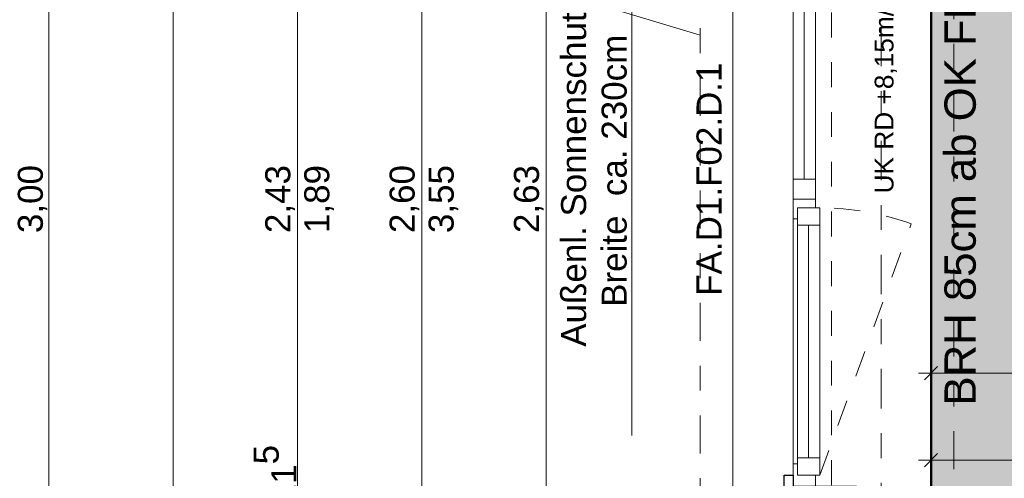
# Model space of a CAD drawing. Header units: metres. Extents: x -180 to 4, y -49 to 6.
# Tile 154 of 256: x -178.89 to -174.93, y -11.32 to -9.48. Entities that reach past the tile are written whole.
import ezdxf

# ---------------------------------------------------------------- set-up
doc = ezdxf.new("R2010")
doc.units = ezdxf.units.M
doc.header["$LTSCALE"] = 0.05
doc.header["$PDMODE"] = 1
doc.header["$PDSIZE"] = -2
for name, pattern in [('ISO-10 Strichpunktlinie', [4.699, 3.048, -0.762, 0.127, -0.762]), ('Linienart-20', [2.116531, 1.058062, -1.058469]), ('Linienart-34', [4.233, 2.116, -2.117]), ('Linienart-53', [5.291531, 3.175, -1.058062, 0.352704, -0.705764])]:
    doc.linetypes.add(name, pattern=pattern)
doc.layers.get('0').update_dxf_attribs({"lineweight": 25})
for name, color, linetype, lineweight, true_color in [('30 -33 Aussenwände- 7 Fassade_ Elemente', 7, 'Continuous', 9, 0x00aacc), ('30 -35 Decken- 1 Konstruktion-Träger- Stahlbeton', 7, 'Continuous', 13, 0x33aa00), ('70 -72 Beschriftung- 1 Beschriftung allgemein', 7, 'Continuous', 9, 0xff6633), ('70 -72 Beschriftung- 7 Detailverweise', 7, 'Continuous', 9, 0x00dd00), ('70 -72 Beschriftung- 7 Detailverweise Linie', 7, 'Continuous', 9, 0x00dd00), ('70 -73 Bauteildarst.- 3 verdeckt 0.35', 4, 'Linienart-34', 35, 0x00ffff), ('70 -75 Raumstempel- 1 Raumstempel', 1, 'Continuous', 50, 0xff0000), ('70 -76 Bemaßung- 2 Allgemein', 7, 'Continuous', 5, 0x6666cc), ('CW-Unsichtbar', 7, 'Continuous', 9, 0x599559)]:
    doc.layers.add(name, color=color, linetype=linetype, lineweight=lineweight, true_color=true_color)
doc.layers.add('70 -71 Achsen- 1 Gebäudeachsen', color=7, linetype='Linienart-53', lineweight=18)
doc.layers.add('Keine', color=7, linetype='Continuous', lineweight=9)
doc.styles.add('Arial', font='arial.ttf')
doc.dimstyles.new('k+k 1_50', dxfattribs={"dimtxt": 0.100689, "dimasz": 0.05302, "dimexe": 0.05, "dimexo": 0.15, "dimgap": 0.01, "dimtad": 1, "dimdec": 3, "dimtxsty": 'Arial', "dimblk": 'VW_SLASH', "dimblk1": 'VW_SLASH', "dimblk2": 'VW_SLASH', "dimcen": 0, "dimdle": 0.05, "dimadec": 3, "dimazin": 0, "dimtfac": 0.75, "dimtdec": 3, "dimtix": 1, "dimtmove": 0, "dimatfit": 0, "dimldrblk": 'VW_SLASH-1', "dimfxl": 0.125, "dimfxlon": 1, "dimfrac": 2, "dimtolj": 1, "dimarcsym": 0})
doc.dimstyles.new('k+k_klein', dxfattribs={"dimtxt": 0.100689, "dimasz": 0.05302, "dimexe": 0.05, "dimexo": 0.15, "dimgap": 0.005, "dimtad": 1, "dimdec": 3, "dimtxsty": 'Arial', "dimblk": 'VW_SLASH-2', "dimblk1": 'VW_SLASH-2', "dimblk2": 'VW_SLASH-2', "dimcen": 0, "dimdle": 0.025, "dimadec": 3, "dimazin": 0, "dimtfac": 0.75, "dimtdec": 3, "dimtix": 1, "dimtmove": 0, "dimatfit": 0, "dimldrblk": 'VW_FILLEDARROW', "dimfxl": 0.1, "dimfxlon": 1, "dimfrac": 2, "dimtolj": 1, "dimarcsym": 0})

# ---------------------------------------------------------------- blocks, each defined once
blk = doc.blocks.new('Gruppe-6203')
at = {"color": 255, "linetype": 'Continuous', "lineweight": 9, "transparency": 33554687}
blk.add_wipeout([(-0.5725, 0.035), (-0.5725, -0.225), (0.5725, -0.225), (0.5725, 0.035)], dxfattribs=at).dxf.layer = '30 -33 Aussenwände- 7 Fassade_ Elemente'
at = {"layer": '30 -33 Aussenwände- 7 Fassade_ Elemente', "color": 7, "linetype": 'Continuous', "lineweight": 9, "transparency": 33554687, "flags": 128}
blk.add_lwpolyline([(-0.5725, 0.035), (-0.5725, -0.225), (0.5725, -0.225), (0.5725, 0.035)], dxfattribs=at)
blk = doc.blocks.new('Gruppe-6204')
at = {"color": 255, "linetype": 'Continuous', "lineweight": 9, "transparency": 33554687}
blk.add_wipeout([(-0.5725, 0.125), (-0.5725, 0.225), (0.5725, 0.225), (0.5725, 0.125)], dxfattribs=at).dxf.layer = '30 -33 Aussenwände- 7 Fassade_ Elemente'
at = {"layer": '30 -33 Aussenwände- 7 Fassade_ Elemente', "color": 7, "linetype": 'Continuous', "lineweight": 9, "transparency": 33554687, "flags": 128}
blk.add_lwpolyline([(-0.5725, 0.125), (-0.5725, 0.225), (0.5725, 0.225), (0.5725, 0.125)], dxfattribs=at)
blk = doc.blocks.new('Gruppe-6205')
at = {"color": 255, "linetype": 'Continuous', "lineweight": 5, "transparency": 33554687}
blk.add_wipeout([(-0.4925, 0.1075), (-0.4925, 0.125), (0.4925, 0.125), (0.4925, 0.1075)], dxfattribs=at).dxf.layer = '30 -33 Aussenwände- 7 Fassade_ Elemente'
blk = doc.blocks.new('Gruppe-6206')
at = {"layer": '30 -33 Aussenwände- 7 Fassade_ Elemente', "color": 7, "linetype": 'Continuous', "lineweight": 9, "transparency": 33554687}
blk.add_line((-0.4925, 0.125), (0.4925, 0.125), dxfattribs=at)
at = {"color": 255, "linetype": 'Continuous', "lineweight": 9, "transparency": 33554687}
blk.add_wipeout([(-0.4675, 0.1075), (0.4675, 0.1075), (0.4675, 0.0175), (-0.4675, 0.0175)], dxfattribs=at).dxf.layer = '30 -33 Aussenwände- 7 Fassade_ Elemente'
at = {"layer": '30 -33 Aussenwände- 7 Fassade_ Elemente', "color": 7, "linetype": 'Continuous', "lineweight": 9, "transparency": 33554687}
blk.add_line((-0.4675, 0.0625), (0.4675, 0.0625), dxfattribs=at)
at = {"layer": '30 -33 Aussenwände- 7 Fassade_ Elemente', "color": 7, "linetype": 'Continuous', "lineweight": 9, "transparency": 33554687, "flags": 128}
blk.add_lwpolyline([(-0.4675, 0.1075), (0.4675, 0.1075), (0.4675, 0.0175), (-0.4675, 0.0175)], close=True, dxfattribs=at)
blk = doc.blocks.new('Gruppe-6207')
at = {"color": 255, "linetype": 'Continuous', "lineweight": 9, "transparency": 33554687}
for points in [[(-0.5725, 0.125), (-0.4925, 0.125), (-0.4925, 0.035), (-0.5725, 0.035)], [(0.5725, 0.125), (0.4925, 0.125), (0.4925, 0.035), (0.5725, 0.035)]]:
    blk.add_wipeout(points, dxfattribs=at).dxf.layer = '30 -33 Aussenwände- 7 Fassade_ Elemente'
at = {"layer": '30 -33 Aussenwände- 7 Fassade_ Elemente', "color": 7, "linetype": 'Continuous', "lineweight": 9, "transparency": 33554687, "flags": 128}
for points in [[(-0.5725, 0.125), (-0.4925, 0.125), (-0.4925, 0.035), (-0.5725, 0.035)], [(0.5725, 0.125), (0.4925, 0.125), (0.4925, 0.035), (0.5725, 0.035)]]:
    blk.add_lwpolyline(points, close=True, dxfattribs=at)
at = {"color": 255, "linetype": 'Continuous', "lineweight": 9, "transparency": 33554687}
for points in [[(-0.5375, 0.1075), (-0.4675, 0.1075), (-0.4675, 0.0175), (-0.5375, 0.0175)], [(0.4675, 0.1075), (0.5375, 0.1075), (0.5375, 0.0175), (0.4675, 0.0175)]]:
    blk.add_wipeout(points, dxfattribs=at).dxf.layer = '30 -33 Aussenwände- 7 Fassade_ Elemente'
at = {"layer": '30 -33 Aussenwände- 7 Fassade_ Elemente', "color": 7, "linetype": 'Continuous', "lineweight": 9, "transparency": 33554687}
for p, q in [((-0.5375, 0.0175), (-0.5375, 0.1075)), ((-0.4675, 0.1075), (-0.4675, 0.0175)), ((-0.4675, 0.0175), (-0.4675, 0.1075)), ((0.4675, 0.1075), (0.4675, 0.0175)), ((0.4675, 0.0175), (0.4675, 0.1075)), ((0.5375, 0.0175), (0.5375, 0.1075))]:
    blk.add_line(p, q, dxfattribs=at)
at = {"layer": '30 -33 Aussenwände- 7 Fassade_ Elemente', "color": 7, "linetype": 'Continuous', "lineweight": 9, "transparency": 33554687, "flags": 128}
for points in [[(-0.5375, 0.1075), (-0.4675, 0.1075), (-0.4675, 0.0175), (-0.5375, 0.0175)], [(0.4675, 0.1075), (0.5375, 0.1075), (0.5375, 0.0175), (0.4675, 0.0175)]]:
    blk.add_lwpolyline(points, close=True, dxfattribs=at)
blk = doc.blocks.new('Gruppe-6208')
at = {"layer": '30 -33 Aussenwände- 7 Fassade_ Elemente', "color": 7, "transparency": 33554687}
for name in ['Gruppe-6204', 'Gruppe-6203']:
    blk.add_blockref(name, (0, 0), dxfattribs=at)
blk.add_blockref('Gruppe-6205', (0, 0), dxfattribs=at)
blk.add_blockref('Gruppe-6206', (0, 0), dxfattribs=at)
blk.add_blockref('Gruppe-6207', (0, 0), dxfattribs=at)
blk = doc.blocks.new('Fenster (2D)-262')
at = {"layer": 'CW-Unsichtbar', "linetype": 'Continuous', "lineweight": 5, "transparency": 33554687}
for p in [(-0.5725, 0), (0.5725, 0)]:
    blk.add_point(p, dxfattribs=at)
at = {"layer": '30 -33 Aussenwände- 7 Fassade_ Elemente', "color": 0, "flags": 1}
for tag in ['IFC_UUID', 'instanceID']:
    blk.add_attdef(tag, (-175.876, -11.342), '', height=0.00018, dxfattribs=at)
at = {"layer": '30 -33 Aussenwände- 7 Fassade_ Elemente', "color": 7, "transparency": 33554687}
blk.add_blockref('Gruppe-6208', (0, 0), dxfattribs=at)
blk = doc.blocks.new('Gruppe-6221')
at = {"color": 255, "linetype": 'Continuous', "lineweight": 9, "transparency": 33554687}
blk.add_wipeout([(-0.5725, 0.035), (-0.5725, -0.225), (0.5725, -0.225), (0.5725, 0.035)], dxfattribs=at).dxf.layer = '30 -33 Aussenwände- 7 Fassade_ Elemente'
at = {"layer": '30 -33 Aussenwände- 7 Fassade_ Elemente', "color": 7, "linetype": 'Continuous', "lineweight": 9, "transparency": 33554687, "flags": 128}
blk.add_lwpolyline([(-0.5725, 0.035), (-0.5725, -0.225), (0.5725, -0.225), (0.5725, 0.035)], dxfattribs=at)
blk = doc.blocks.new('Gruppe-6222')
at = {"color": 255, "linetype": 'Continuous', "lineweight": 9, "transparency": 33554687}
blk.add_wipeout([(-0.5725, 0.125), (-0.5725, 0.225), (0.5725, 0.225), (0.5725, 0.125)], dxfattribs=at).dxf.layer = '30 -33 Aussenwände- 7 Fassade_ Elemente'
at = {"layer": '30 -33 Aussenwände- 7 Fassade_ Elemente', "color": 7, "linetype": 'Continuous', "lineweight": 9, "transparency": 33554687, "flags": 128}
blk.add_lwpolyline([(-0.5725, 0.125), (-0.5725, 0.225), (0.5725, 0.225), (0.5725, 0.125)], dxfattribs=at)
blk = doc.blocks.new('Gruppe-6223')
at = {"color": 255, "linetype": 'Continuous', "lineweight": 5, "transparency": 33554687}
blk.add_wipeout([(-0.4925, 0.1075), (-0.4925, 0.125), (0.4925, 0.125), (0.4925, 0.1075)], dxfattribs=at).dxf.layer = '30 -33 Aussenwände- 7 Fassade_ Elemente'
blk = doc.blocks.new('Gruppe-6224')
at = {"layer": '30 -33 Aussenwände- 7 Fassade_ Elemente', "color": 7, "linetype": 'Continuous', "lineweight": 9, "transparency": 33554687}
blk.add_line((-0.4925, 0.125), (0.4925, 0.125), dxfattribs=at)
at = {"color": 255, "linetype": 'Continuous', "lineweight": 9, "transparency": 33554687}
blk.add_wipeout([(-0.4925, 0.125), (0.4925, 0.125), (0.4925, 0.035), (-0.4925, 0.035)], dxfattribs=at).dxf.layer = '30 -33 Aussenwände- 7 Fassade_ Elemente'
at = {"layer": '30 -33 Aussenwände- 7 Fassade_ Elemente', "color": 7, "linetype": 'Continuous', "lineweight": 9, "transparency": 33554687}
blk.add_line((0.4925, 0.08), (-0.4925, 0.08), dxfattribs=at)
at = {"layer": '30 -33 Aussenwände- 7 Fassade_ Elemente', "color": 7, "linetype": 'Continuous', "lineweight": 9, "transparency": 33554687, "flags": 128}
blk.add_lwpolyline([(-0.4925, 0.125), (0.4925, 0.125), (0.4925, 0.035), (-0.4925, 0.035)], close=True, dxfattribs=at)
blk = doc.blocks.new('Gruppe-6225')
at = {"color": 255, "linetype": 'Continuous', "lineweight": 9, "transparency": 33554687}
for points in [[(-0.5725, 0.125), (-0.4925, 0.125), (-0.4925, 0.035), (-0.5725, 0.035)], [(0.5725, 0.125), (0.4925, 0.125), (0.4925, 0.035), (0.5725, 0.035)]]:
    blk.add_wipeout(points, dxfattribs=at).dxf.layer = '30 -33 Aussenwände- 7 Fassade_ Elemente'
at = {"layer": '30 -33 Aussenwände- 7 Fassade_ Elemente', "color": 7, "linetype": 'Continuous', "lineweight": 9, "transparency": 33554687}
for p, q in [((-0.5725, 0.035), (-0.5725, 0.125)), ((-0.4925, 0.035), (-0.4925, 0.125)), ((0.4925, 0.035), (0.4925, 0.125)), ((0.5725, 0.035), (0.5725, 0.125))]:
    blk.add_line(p, q, dxfattribs=at)
at = {"layer": '30 -33 Aussenwände- 7 Fassade_ Elemente', "color": 7, "linetype": 'Continuous', "lineweight": 9, "transparency": 33554687, "flags": 128}
for points in [[(-0.5725, 0.125), (-0.4925, 0.125), (-0.4925, 0.035), (-0.5725, 0.035)], [(0.5725, 0.125), (0.4925, 0.125), (0.4925, 0.035), (0.5725, 0.035)]]:
    blk.add_lwpolyline(points, close=True, dxfattribs=at)
blk = doc.blocks.new('Gruppe-6226')
at = {"layer": '30 -33 Aussenwände- 7 Fassade_ Elemente', "color": 7, "transparency": 33554687}
for name in ['Gruppe-6222', 'Gruppe-6221']:
    blk.add_blockref(name, (0, 0), dxfattribs=at)
blk.add_blockref('Gruppe-6223', (0, 0), dxfattribs=at)
blk.add_blockref('Gruppe-6224', (0, 0), dxfattribs=at)
blk.add_blockref('Gruppe-6225', (0, 0), dxfattribs=at)
blk = doc.blocks.new('Fenster (2D)-263')
at = {"layer": 'CW-Unsichtbar', "linetype": 'Continuous', "lineweight": 5, "transparency": 33554687}
for p in [(-0.5725, 0), (0.5725, 0)]:
    blk.add_point(p, dxfattribs=at)
at = {"layer": '30 -33 Aussenwände- 7 Fassade_ Elemente', "color": 0, "flags": 1}
for tag in ['IFC_UUID', 'instanceID']:
    blk.add_attdef(tag, (-175.876, -10.197), '', height=0.00018, dxfattribs=at)
at = {"layer": '30 -33 Aussenwände- 7 Fassade_ Elemente', "color": 7, "transparency": 33554687}
blk.add_blockref('Gruppe-6226', (0, 0), dxfattribs=at)
blk = doc.blocks.new('Gruppe-6227')
at = {"color": 255}
blk.add_wipeout([(-175.776, -10.197), (-175.776, -9.042), (-175.686, -9.042), (-175.686, -10.197)], dxfattribs=at).dxf.layer = '30 -33 Aussenwände- 7 Fassade_ Elemente'
at = {"layer": '30 -33 Aussenwände- 7 Fassade_ Elemente', "flags": 128}
blk.add_lwpolyline([(-175.776, -10.197), (-175.776, -9.042), (-175.686, -9.042), (-175.686, -10.197)], close=True, dxfattribs=at)
at = {"color": 255, "lineweight": 18}
for points in [[(-175.686, -9.132), (-175.776, -9.132), (-175.776, -9.042), (-175.686, -9.042)], [(-175.686, -10.197), (-175.776, -10.197), (-175.776, -10.117), (-175.686, -10.117)]]:
    blk.add_wipeout(points, dxfattribs=at).dxf.layer = '30 -33 Aussenwände- 7 Fassade_ Elemente'
at = {"layer": '30 -33 Aussenwände- 7 Fassade_ Elemente', "lineweight": 18}
blk.add_line((-175.731, -10.117), (-175.731, -9.132), dxfattribs=at)
at = {"layer": '30 -33 Aussenwände- 7 Fassade_ Elemente', "lineweight": 18, "flags": 128}
for points in [[(-175.686, -9.132), (-175.776, -9.132), (-175.776, -9.042), (-175.686, -9.042)], [(-175.686, -10.197), (-175.776, -10.197), (-175.776, -10.117), (-175.686, -10.117)]]:
    blk.add_lwpolyline(points, close=True, dxfattribs=at)
at = {"color": 255}
blk.add_wipeout([(-175.776, -11.352), (-175.776, -10.197), (-175.686, -10.197), (-175.686, -11.352)], dxfattribs=at).dxf.layer = '30 -33 Aussenwände- 7 Fassade_ Elemente'
at = {"layer": '30 -33 Aussenwände- 7 Fassade_ Elemente', "flags": 128}
blk.add_lwpolyline([(-175.776, -11.352), (-175.776, -10.197), (-175.686, -10.197), (-175.686, -11.352)], close=True, dxfattribs=at)
at = {"color": 255, "lineweight": 18}
for points in [[(-175.686, -10.277), (-175.776, -10.277), (-175.776, -10.197), (-175.686, -10.197)], [(-175.686, -11.352), (-175.776, -11.352), (-175.776, -11.262), (-175.686, -11.262)]]:
    blk.add_wipeout(points, dxfattribs=at).dxf.layer = '30 -33 Aussenwände- 7 Fassade_ Elemente'
at = {"layer": '30 -33 Aussenwände- 7 Fassade_ Elemente', "lineweight": 18, "flags": 128}
for points in [[(-175.686, -10.277), (-175.776, -10.277), (-175.776, -10.197), (-175.686, -10.197)], [(-175.686, -11.352), (-175.776, -11.352), (-175.776, -11.262), (-175.686, -11.262)]]:
    blk.add_lwpolyline(points, close=True, dxfattribs=at)
at = {"color": 255}
blk.add_wipeout([(-175.7585, -11.307), (-175.7585, -10.232), (-175.6685, -10.232), (-175.6685, -11.307)], dxfattribs=at).dxf.layer = '30 -33 Aussenwände- 7 Fassade_ Elemente'
at = {"layer": '30 -33 Aussenwände- 7 Fassade_ Elemente', "flags": 128}
blk.add_lwpolyline([(-175.7585, -11.307), (-175.7585, -10.232), (-175.6685, -10.232), (-175.6685, -11.307)], close=True, dxfattribs=at)
at = {"color": 255, "lineweight": 18}
for points in [[(-175.6685, -10.302), (-175.7585, -10.302), (-175.7585, -10.232), (-175.6685, -10.232)], [(-175.6685, -11.307), (-175.7585, -11.307), (-175.7585, -11.237), (-175.6685, -11.237)]]:
    blk.add_wipeout(points, dxfattribs=at).dxf.layer = '30 -33 Aussenwände- 7 Fassade_ Elemente'
at = {"layer": '30 -33 Aussenwände- 7 Fassade_ Elemente', "lineweight": 18}
blk.add_line((-175.7135, -10.302), (-175.7135, -11.237), dxfattribs=at)
at = {"layer": '30 -33 Aussenwände- 7 Fassade_ Elemente', "linetype": 'Linienart-34'}
blk.add_line((-175.6685, -11.307), (-175.3008, -10.2969), dxfattribs=at)
at = {"layer": '30 -33 Aussenwände- 7 Fassade_ Elemente', "lineweight": 18, "flags": 128}
for points in [[(-175.6685, -10.302), (-175.7585, -10.302), (-175.7585, -10.232), (-175.6685, -10.232)], [(-175.6685, -11.307), (-175.7585, -11.307), (-175.7585, -11.237), (-175.6685, -11.237)]]:
    blk.add_lwpolyline(points, close=True, dxfattribs=at)
at = {"layer": '30 -33 Aussenwände- 7 Fassade_ Elemente', "linetype": 'Linienart-34'}
blk.add_arc((-175.6685, -11.307), 1.075, 70, 90, dxfattribs=at)
blk = doc.blocks.new('Gruppe-6240')
at = {"layer": '30 -33 Aussenwände- 7 Fassade_ Elemente', "rotation": 90}
blk.add_blockref('Fenster (2D)-262', (-175.651, -10.7695), dxfattribs=at)
at = {"layer": '30 -33 Aussenwände- 7 Fassade_ Elemente', "insert": (-175.1671, -10.197), "char_height": 0.125861, "width": 1.860033, "attachment_point": 2, "rotation": 90, "line_spacing_factor": 0.970891, "style": 'Arial'}
blk.add_mtext('BRH 85cm ab OK FF', dxfattribs=at)
at = {"layer": '30 -33 Aussenwände- 7 Fassade_ Elemente', "rotation": 90}
blk.add_blockref('Fenster (2D)-263', (-175.651, -9.6245), dxfattribs=at)
at = {"color": 255}
blk.add_wipeout([(-176.018, -11.697), (-176.018, -8.697), (-175.221, -8.697), (-175.221, -11.697)], dxfattribs=at).dxf.layer = '30 -33 Aussenwände- 7 Fassade_ Elemente'
blk.add_wipeout([(-175.776, -11.472), (-175.221, -11.472), (-175.221, -8.922), (-175.776, -8.922), (-175.776, -8.767), (-176.018, -8.767), (-176.018, -11.627), (-175.776, -11.627)], dxfattribs=at).dxf.layer = '30 -33 Aussenwände- 7 Fassade_ Elemente'
at = {"layer": '30 -33 Aussenwände- 7 Fassade_ Elemente', "flags": 128}
blk.add_lwpolyline([(-175.776, -11.472), (-175.221, -11.472), (-175.221, -8.922), (-175.776, -8.922), (-175.776, -8.767), (-176.018, -8.767), (-176.018, -11.627), (-175.776, -11.627)], close=True, dxfattribs=at)
at = {"layer": '70 -73 Bauteildarst.- 3 verdeckt 0.35', "color": 7}
blk.add_blockref('Gruppe-6227', (0, 0), dxfattribs=at)
at = {"color": 255, "lineweight": 25}
blk.add_wipeout([(-175.811, -11.307), (-175.776, -11.307), (-175.776, -11.352), (-175.521, -11.352), (-175.521, -11.472), (-175.811, -11.472)], dxfattribs=at).dxf.layer = '30 -33 Aussenwände- 7 Fassade_ Elemente'
at = {"layer": '30 -33 Aussenwände- 7 Fassade_ Elemente', "lineweight": 25, "flags": 128}
blk.add_lwpolyline([(-175.811, -11.307), (-175.776, -11.307), (-175.776, -11.352), (-175.521, -11.352), (-175.521, -11.472), (-175.811, -11.472)], close=True, dxfattribs=at)
blk = doc.blocks.new('Gruppe-9729')
at = {"layer": '30 -35 Decken- 1 Konstruktion-Träger- Stahlbeton', "color": 7, "linetype": 'Linienart-20', "lineweight": 13, "transparency": 33554687}
for p, q in [((-175.621, -0.647), (-175.621, -11.897)), ((-175.221, -0.647), (-175.221, -11.897))]:
    blk.add_line(p, q, dxfattribs=at)
at = {"layer": '30 -35 Decken- 1 Konstruktion-Träger- Stahlbeton', "color": 0, "flags": 1}
for tag in ['IFC_UUID', 'instanceID']:
    blk.add_attdef(tag, (-175.621, -11.897), '', height=0.00018, dxfattribs=at)
blk = doc.blocks.new('Gruppe-12578')
at = {"layer": '70 -72 Beschriftung- 1 Beschriftung allgemein', "color": 252, "true_color": 0x888888}
blk.add_line((-176.4242, -8.8372), (-176.4242, -11.1472), dxfattribs=at)
at = {"layer": '70 -72 Beschriftung- 1 Beschriftung allgemein', "color": 7, "insert": (-176.7086, -10.0834), "char_height": 0.100689, "width": 1.6, "attachment_point": 2, "rotation": 90, "line_spacing_factor": 0.970891, "style": 'Arial'}
blk.add_mtext('Außenl. Sonnenschutz\\PBreite  ca. 230cm', dxfattribs=at)
blk = doc.blocks.new('_01-OG1_Tragwerk (2D)')
at = {"layer": '30 -33 Aussenwände- 7 Fassade_ Elemente', "color": 7}
blk.add_blockref('Gruppe-6240', (0, 0), dxfattribs=at)
at = {"layer": '70 -72 Beschriftung- 1 Beschriftung allgemein', "color": 7}
blk.add_blockref('Gruppe-12578', (0, 0), dxfattribs=at)
at = {"layer": '30 -35 Decken- 1 Konstruktion-Träger- Stahlbeton'}
blk.add_blockref('Gruppe-9729', (0, 0), dxfattribs=at)
blk = doc.blocks.new('Gruppe-14457')
at = {"layer": '70 -72 Beschriftung- 7 Detailverweise'}
blk.add_line((-176.628, -8.732), (-176.628, -9.332), dxfattribs=at)
at = {"layer": '70 -72 Beschriftung- 7 Detailverweise', "flags": 128}
blk.add_lwpolyline([(-176.5844, -9.3288), (-176.6137, -9.3317), (-176.6432, -9.3316), (-176.6725, -9.3287), (-176.7013, -9.3229), (-176.7295, -9.3143), (-176.7567, -9.303), (-176.7826, -9.2891), (-176.8071, -9.2727), (-176.8298, -9.254), (-176.8506, -9.2331), (-176.8692, -9.2104), (-176.8855, -9.1858), (-176.8994, -9.1599), (-176.9106, -9.1326), (-176.9191, -9.1045), (-176.9248, -9.0756), (-176.9277, -9.0463), (-176.9276, -9.0168), (-176.9247, -8.9875), (-176.9189, -8.9587), (-176.9103, -8.9305), (-176.899, -8.9033), (-176.8851, -8.8774), (-176.8687, -8.8529), (-176.85, -8.8302), (-176.8291, -8.8094), (-176.8064, -8.7908), (-176.7818, -8.7745), (-176.7559, -8.7606), (-176.7286, -8.7494), (-176.7005, -8.7409), (-176.6716, -8.7352), (-176.6423, -8.7323), (-176.6128, -8.7324), (-176.5835, -8.7353), (-176.5547, -8.7411), (-176.5265, -8.7497), (-176.4993, -8.761), (-176.4734, -8.7749), (-176.4489, -8.7913), (-176.4262, -8.81), (-176.4054, -8.8309), (-176.3868, -8.8536), (-176.3705, -8.8782), (-176.3566, -8.9041), (-176.3454, -8.9314), (-176.3369, -8.9595), (-176.3312, -8.9884), (-176.3283, -9.0177), (-176.3284, -9.0472), (-176.3313, -9.0765), (-176.3371, -9.1053), (-176.3457, -9.1335), (-176.357, -9.1607), (-176.3709, -9.1866), (-176.3873, -9.2111), (-176.406, -9.2338), (-176.4269, -9.2546), (-176.4496, -9.2732), (-176.4742, -9.2895), (-176.5001, -9.3034), (-176.5274, -9.3146), (-176.5555, -9.3231)], close=True, dxfattribs=at)
at = {"layer": '70 -72 Beschriftung- 7 Detailverweise'}
blk.add_point((-176.628, -9.032), dxfattribs=at)
at = {"layer": '70 -72 Beschriftung- 7 Detailverweise', "rotation": 90, "line_spacing_factor": 0.96878, "style": 'Arial'}
for s, insert, char_height, attachment_point in [('FA_302e', (-176.6013, -9.032), 0.10069, 2), ('D', (-176.6326, -9.032), 0.1007, 8)]:
    blk.add_mtext(s, dxfattribs=dict(at, insert=insert, char_height=char_height, attachment_point=attachment_point))
blk = doc.blocks.new('Gruppe-14458')
at = {"layer": '70 -72 Beschriftung- 7 Detailverweise', "transparency": 33554687}
for q in [(-176.628, -9.032), (-176.1497, -9.5381)]:
    blk.add_line((-176.5724, -9.4107), q, dxfattribs=at)
at = {"layer": '70 -72 Beschriftung- 7 Detailverweise', "color": 7, "transparency": 33554687}
blk.add_blockref('Gruppe-14457', (0, 0), dxfattribs=at)
blk = doc.blocks.new('_OG1_2D (2D)')
at = {"layer": '70 -75 Raumstempel- 1 Raumstempel', "linetype": 'Continuous', "lineweight": 0, "true_color": 0xff0000}
blk.add_hatch(color=1, dxfattribs=at).paths.add_polyline_path([(-175.22099996, -8.88204198), (-168.02099996, -8.88204198), (-168.02099996, -8.89704198), (-167.89599996, -8.89704198), (-167.89599996, -11.49704198), (-168.02099996, -11.49704198), (-168.02099996, -11.89704198), (-168.00599996, -11.89704198), (-168.00599996, -19.74704198), (-168.02099996, -19.74704198), (-168.02099996, -19.99704198), (-169.73599996, -19.99704198), (-169.73599996, -11.51204198), (-175.22099996, -11.51204198)])
at = {"layer": '70 -72 Beschriftung- 7 Detailverweise Linie', "linetype": 'ISO-10 Strichpunktlinie', "flags": 128}
blk.add_lwpolyline([(-176.14966208, -11.67204198), (-176.14966208, -8.74446926), (-175.12966208, -8.74446926), (-175.12966208, -11.67204198)], close=True, dxfattribs=at)
at = {"layer": '70 -75 Raumstempel- 1 Raumstempel', "flags": 128}
blk.add_lwpolyline([(-175.22099996, -8.88204198), (-168.02099996, -8.88204198), (-168.02099996, -8.89704198), (-167.89599996, -8.89704198), (-167.89599996, -11.49704198), (-168.02099996, -11.49704198), (-168.02099996, -11.89704198), (-168.00599996, -11.89704198), (-168.00599996, -19.74704198), (-168.02099996, -19.74704198), (-168.02099996, -19.99704198), (-169.73599996, -19.99704198), (-169.73599996, -11.51204198), (-175.22099996, -11.51204198)], close=True, dxfattribs=at)
at = {"layer": '70 -72 Beschriftung- 7 Detailverweise'}
blk.add_blockref('Gruppe-14458', (0, 0), dxfattribs=at)
blk = doc.blocks.new('VW_SLASH-2')
at = {"color": 0, "linetype": 'ByBlock', "lineweight": -2, "transparency": 16777216}
blk.add_line((0.472, 0), (-1, 0), dxfattribs=at)
at = {"color": 0, "lineweight": 5, "transparency": 16777216, "flags": 128}
blk.add_lwpolyline([(0.5, 0.5), (-0.5, -0.5)], dxfattribs=at)
blk = doc.blocks.new('*D16086')
at = {"layer": '70 -76 Bemaßung- 2 Allgemein', "color": 0, "lineweight": -2}
for p, q in [((-178.668, -8.697), (-178.818, -8.697)), ((-178.768, -11.644), (-178.768, -8.7501)), ((-178.668, -11.697), (-178.818, -11.697))]:
    blk.add_line(p, q, dxfattribs=at)
at = {"layer": 'Defpoints', "color": 0}
for p in [(-178.768, -8.697), (-178.268, -8.697), (-178.268, -11.697)]:
    blk.add_point(p, dxfattribs=at)
at = {"layer": '70 -76 Bemaßung- 2 Allgemein', "color": 0, "lineweight": -2, "xscale": 0.05302001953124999, "yscale": 0.05302001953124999, "zscale": 0.05302001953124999}
for p, rotation in [((-178.768, -8.697), 90), ((-178.768, -11.697), 270)]:
    blk.add_blockref('VW_SLASH-2', p, dxfattribs=dict(at, rotation=rotation))
at = {"layer": '70 -76 Bemaßung- 2 Allgemein', "color": 0, "insert": (-178.8335, -10.197), "char_height": 0.10069, "attachment_point": 5, "rotation": 90, "style": 'Arial'}
blk.add_mtext('\\A1;3,00', dxfattribs=at)
blk = doc.blocks.new('VW_FILLEDARROW')
at = {"linetype": 'Continuous', "lineweight": 0, "transparency": 16777216}
blk.add_hatch(color=0, dxfattribs=at).paths.add_polyline_path([(-2.829, 0.758), (0, 0), (-2.829, -0.758)])
at = {"color": 0, "lineweight": 5, "transparency": 16777216, "flags": 128}
blk.add_lwpolyline([(-2.829, 0.758), (0, 0), (-2.829, -0.758)], close=True, dxfattribs=at)
blk = doc.blocks.new('VW_SLASH')
at = {"color": 0, "linetype": 'ByBlock', "lineweight": -2, "transparency": 16777216}
blk.add_line((0.943, 0), (-1, 0), dxfattribs=at)
at = {"color": 0, "lineweight": 20, "transparency": 16777216, "flags": 128}
blk.add_lwpolyline([(0.5, 0.5), (-0.5, -0.5)], dxfattribs=at)
blk = doc.blocks.new('*D16279')
at = {"layer": '70 -76 Bemaßung- 2 Allgemein', "color": 0, "lineweight": -2}
for p, q in [((-176.643, -8.882), (-176.818, -8.882)), ((-176.768, -11.459), (-176.768, -8.9351)), ((-176.643, -11.512), (-176.818, -11.512))]:
    blk.add_line(p, q, dxfattribs=at)
at = {"layer": 'Defpoints', "color": 0}
for p in [(-176.768, -8.882), (-175.221, -8.882), (-175.221, -11.512)]:
    blk.add_point(p, dxfattribs=at)
at = {"layer": '70 -76 Bemaßung- 2 Allgemein', "color": 0, "lineweight": -2, "xscale": 0.05302001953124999, "yscale": 0.05302001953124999, "zscale": 0.05302001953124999}
for p, rotation in [((-176.768, -8.882), 90), ((-176.768, -11.512), 270)]:
    blk.add_blockref('VW_SLASH', p, dxfattribs=dict(at, rotation=rotation))
at = {"layer": '70 -76 Bemaßung- 2 Allgemein', "color": 0, "insert": (-176.8385, -10.197), "char_height": 0.10069, "attachment_point": 5, "rotation": 90, "style": 'Arial'}
blk.add_mtext('\\A1;2,63', dxfattribs=at)
blk = doc.blocks.new('VW_SLASH-1')
at = {"color": 0, "linetype": 'ByBlock', "lineweight": -2, "transparency": 16777216}
blk.add_line((0.943, 0), (-1, 0), dxfattribs=at)
at = {"color": 0, "lineweight": 5, "transparency": 16777216, "flags": 128}
blk.add_lwpolyline([(0.5, 0.5), (-0.5, -0.5)], dxfattribs=at)
blk = doc.blocks.new('*D16957')
at = {"layer": '70 -76 Bemaßung- 2 Allgemein', "color": 0, "lineweight": -2}
for p, q in [((-178.168, -0.447), (-178.318, -0.447)), ((-178.268, -31.144), (-178.268, -0.5001)), ((-178.168, -31.197), (-178.318, -31.197))]:
    blk.add_line(p, q, dxfattribs=at)
at = {"layer": 'Defpoints', "color": 0}
for p in [(-178.268, -0.447), (-176.2558, -0.447), (-177.566, -31.197)]:
    blk.add_point(p, dxfattribs=at)
at = {"layer": '70 -76 Bemaßung- 2 Allgemein', "color": 0, "lineweight": -2, "xscale": 0.05302001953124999, "yscale": 0.05302001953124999, "zscale": 0.05302001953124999}
for p, rotation in [((-178.268, -0.447), 90), ((-178.268, -31.197), 270)]:
    blk.add_blockref('VW_SLASH-2', p, dxfattribs=dict(at, rotation=rotation))
at = {"layer": '70 -76 Bemaßung- 2 Allgemein', "color": 0, "insert": (-178.3335, -15.822), "char_height": 0.10069, "attachment_point": 5, "rotation": 90, "style": 'Arial'}
blk.add_mtext('\\A1;30,75', dxfattribs=at)
blk = doc.blocks.new('*D16973')
at = {"layer": '70 -76 Bemaßung- 2 Allgemein', "color": 0, "lineweight": -2}
for p, q in [((-177.668, -8.982), (-177.818, -8.982)), ((-177.768, -11.359), (-177.768, -9.0351)), ((-177.668, -11.412), (-177.818, -11.412))]:
    blk.add_line(p, q, dxfattribs=at)
at = {"layer": 'Defpoints', "color": 0}
for p in [(-177.768, -8.982), (-175.521, -8.982), (-175.521, -11.412)]:
    blk.add_point(p, dxfattribs=at)
at = {"layer": '70 -76 Bemaßung- 2 Allgemein', "color": 0, "lineweight": -2, "xscale": 0.05302001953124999, "yscale": 0.05302001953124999, "zscale": 0.05302001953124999}
for p, rotation in [((-177.768, -8.982), 90), ((-177.768, -11.412), 270)]:
    blk.add_blockref('VW_SLASH-2', p, dxfattribs=dict(at, rotation=rotation))
at = {"layer": '70 -76 Bemaßung- 2 Allgemein', "color": 0, "insert": (-177.8385, -10.197), "char_height": 0.10069, "attachment_point": 5, "rotation": 90, "style": 'Arial'}
blk.add_mtext('\\A1;2,43', dxfattribs=at)
blk = doc.blocks.new('*D16974')
at = {"layer": '70 -76 Bemaßung- 2 Allgemein', "color": 0, "lineweight": -2}
for p, q in [((-177.768, -11.359), (-177.768, -11.306)), ((-177.668, -11.412), (-177.818, -11.412)), ((-177.768, -11.627), (-177.768, -11.412)), ((-177.668, -11.627), (-177.818, -11.627)), ((-177.768, -11.6801), (-177.768, -11.7331))]:
    blk.add_line(p, q, dxfattribs=at)
at = {"layer": 'Defpoints', "color": 0}
for p in [(-177.768, -11.412), (-175.521, -11.412), (-176.018, -11.627)]:
    blk.add_point(p, dxfattribs=at)
at = {"layer": '70 -76 Bemaßung- 2 Allgemein', "color": 0, "lineweight": -2, "xscale": 0.05302001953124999, "yscale": 0.05302001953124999, "zscale": 0.05302001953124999}
for p, rotation in [((-177.768, -11.412), 270), ((-177.768, -11.627), 90)]:
    blk.add_blockref('VW_SLASH-2', p, dxfattribs=dict(at, rotation=rotation))
at = {"layer": '70 -76 Bemaßung- 2 Allgemein', "color": 0, "insert": (-177.859, -11.3031), "char_height": 0.100689, "attachment_point": 5, "rotation": 90, "style": 'Arial'}
blk.add_mtext('\\A1;21\\S5^ ;', dxfattribs=at)
blk = doc.blocks.new('*D17007')
at = {"layer": '70 -76 Bemaßung- 2 Allgemein', "color": 0, "lineweight": -2}
for p, q in [((-177.168, -8.897), (-177.318, -8.897)), ((-177.268, -11.444), (-177.268, -8.9501)), ((-177.168, -11.497), (-177.318, -11.497))]:
    blk.add_line(p, q, dxfattribs=at)
at = {"layer": 'Defpoints', "color": 0}
for p in [(-177.268, -8.897), (-175.621, -8.897), (-175.221, -11.497)]:
    blk.add_point(p, dxfattribs=at)
at = {"layer": '70 -76 Bemaßung- 2 Allgemein', "color": 0, "lineweight": -2, "xscale": 0.05302001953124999, "yscale": 0.05302001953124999, "zscale": 0.05302001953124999}
for p, rotation in [((-177.268, -8.897), 90), ((-177.268, -11.497), 270)]:
    blk.add_blockref('VW_SLASH-2', p, dxfattribs=dict(at, rotation=rotation))
at = {"layer": '70 -76 Bemaßung- 2 Allgemein', "color": 0, "insert": (-177.3385, -10.197), "char_height": 0.10069, "attachment_point": 5, "rotation": 90, "style": 'Arial'}
blk.add_mtext('\\A1;2,60', dxfattribs=at)
blk = doc.blocks.new('*D18813')
at = {"layer": '70 -76 Bemaßung- 2 Allgemein', "color": 0, "lineweight": -2}
for p, q in [((-175.221, -11.022), (-175.221, -10.847)), ((-169.886, -11.022), (-169.886, -10.847)), ((-169.939, -10.897), (-175.168, -10.897))]:
    blk.add_line(p, q, dxfattribs=at)
at = {"layer": 'Defpoints', "color": 0}
for p in [(-175.221, -10.897), (-175.221, -11.497), (-169.886, -11.662)]:
    blk.add_point(p, dxfattribs=at)
at = {"layer": '70 -76 Bemaßung- 2 Allgemein', "color": 0, "lineweight": -2, "xscale": 0.05302001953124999, "yscale": 0.05302001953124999, "zscale": 0.05302001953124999, "rotation": 180}
blk.add_blockref('VW_SLASH', (-175.221, -10.897), dxfattribs=at)
at = {"layer": '70 -76 Bemaßung- 2 Allgemein', "color": 0, "lineweight": -2, "xscale": 0.05302001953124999, "yscale": 0.05302001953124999, "zscale": 0.05302001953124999}
blk.add_blockref('VW_SLASH', (-169.886, -10.897), dxfattribs=at)
at = {"layer": '70 -76 Bemaßung- 2 Allgemein', "color": 0, "insert": (-173.6222, -10.8061), "char_height": 0.100689, "attachment_point": 5, "style": 'Arial'}
blk.add_mtext('\\A1;5,33\\S5^ ;', dxfattribs=at)
blk = doc.blocks.new('*D18921')
at = {"layer": '70 -76 Bemaßung- 2 Allgemein', "color": 0, "lineweight": -2}
for p, q in [((-175.221, -11.347), (-175.221, -11.197)), ((-169.736, -11.362), (-169.736, -11.197)), ((-169.789, -11.247), (-175.168, -11.247))]:
    blk.add_line(p, q, dxfattribs=at)
at = {"layer": 'Defpoints', "color": 0}
for p in [(-175.221, -11.247), (-175.221, -11.497), (-169.736, -11.512)]:
    blk.add_point(p, dxfattribs=at)
at = {"layer": '70 -76 Bemaßung- 2 Allgemein', "color": 0, "lineweight": -2, "xscale": 0.05302001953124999, "yscale": 0.05302001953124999, "zscale": 0.05302001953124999, "rotation": 180}
blk.add_blockref('VW_SLASH', (-175.221, -11.247), dxfattribs=at)
at = {"layer": '70 -76 Bemaßung- 2 Allgemein', "color": 0, "lineweight": -2, "xscale": 0.05302001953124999, "yscale": 0.05302001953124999, "zscale": 0.05302001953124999}
blk.add_blockref('VW_SLASH', (-169.736, -11.247), dxfattribs=at)
at = {"layer": '70 -76 Bemaßung- 2 Allgemein', "color": 0, "insert": (-172.4785, -11.1561), "char_height": 0.100689, "attachment_point": 5, "style": 'Arial'}
blk.add_mtext('\\A1;5,48\\S5^ ;', dxfattribs=at)
blk = doc.blocks.new('Gruppe-15642')
at = {"layer": '70 -76 Bemaßung- 2 Allgemein', "insert": (-177.2413, -10.197), "char_height": 0.10069, "width": 0.455, "attachment_point": 2, "rotation": 90, "line_spacing_factor": 0.96878, "style": 'Arial'}
blk.add_mtext('3,55', dxfattribs=at)
blk = doc.blocks.new('Gruppe-15753')
at = {"layer": '70 -76 Bemaßung- 2 Allgemein', "insert": (-177.7413, -10.197), "char_height": 0.10069, "width": 0.455, "attachment_point": 2, "rotation": 90, "line_spacing_factor": 0.96878, "style": 'Arial'}
blk.add_mtext('1,89', dxfattribs=at)
blk = doc.blocks.new('Gruppe-16160')
at = {"layer": '70 -76 Bemaßung- 2 Allgemein', "color": 7, "linetype": 'Continuous'}
blk.add_solid([(-175.3544, -9.1395), (-175.2209, -9.2061), (-175.3544, -9.273)], dxfattribs=at)
at = {"color": 255}
blk.add_wipeout([(-175.3544, -10.1797), (-175.3544, -9.1395), (-175.4762, -9.1395), (-175.4762, -10.1797)], dxfattribs=at).dxf.layer = '70 -76 Bemaßung- 2 Allgemein'
at = {"layer": '70 -76 Bemaßung- 2 Allgemein', "insert": (-175.358, -9.1395), "char_height": 0.075516, "attachment_point": 9, "rotation": 90, "line_spacing_factor": 0.973705, "style": 'Arial'}
blk.add_mtext('UK RD +8,15m/3,35m', dxfattribs=at)
blk = doc.blocks.new('Gruppe-16320')
at = {"layer": '70 -73 Bauteildarst.- 3 verdeckt 0.35'}
blk.add_blockref('Gruppe-16160', (0, 0), dxfattribs=at)
blk = doc.blocks.new('_Achsen (3D)')
at = {"layer": '70 -71 Achsen- 1 Gebäudeachsen', "transparency": 33554687}
blk.add_line((-175.421, 3.8), (-175.421, -46.172), dxfattribs=at)
blk = doc.blocks.new('Gruppe-15230')
at = {"layer": '70 -76 Bemaßung- 2 Allgemein'}
dim = blk.add_linear_dim(base=(-178.76799996, -8.69704198), p1=(-178.26799996, -11.69704198), p2=(-178.26799996, -8.69704198), angle=270, text='3,00', dimstyle='k+k_klein', override={"dimtxt": 0.100689, "dimgap": 0.005, "dimdec": 8, "dimpost": '<>', "dimtxsty": 'Arial', "dimtmove": 2}, dxfattribs=at)
dim.commit()
dim.dimension.update_dxf_attribs({"geometry": '*D16086', "text_midpoint": (-178.8334635, -10.19704198)})
blk = doc.blocks.new('Gruppe-15238')
at = {"layer": '70 -76 Bemaßung- 2 Allgemein'}
dim = blk.add_aligned_dim(p1=(-175.221, -11.512), p2=(-175.221, -8.882), distance=1.547, text='2,63', dimstyle='k+k 1_50', override={"dimtxt": 0.100689, "dimgap": 0.01, "dimpost": '<>', "dimtxsty": 'Arial', "dimtmove": 2}, dxfattribs=at)
dim.commit()
dim.dimension.update_dxf_attribs({"geometry": '*D16279', "text_midpoint": (-176.8385, -10.197)})
blk = doc.blocks.new('Gruppe-15270')
at = {"layer": '70 -76 Bemaßung- 2 Allgemein'}
dim = blk.add_linear_dim(base=(-178.268, -0.447), p1=(-177.566, -31.197), p2=(-176.2558, -0.447), angle=270, text='30,75', dimstyle='k+k_klein', override={"dimtxt": 0.100689, "dimgap": 0.005, "dimpost": '<>', "dimtxsty": 'Arial', "dimtmove": 2}, dxfattribs=at)
dim.commit()
dim.dimension.update_dxf_attribs({"geometry": '*D16957', "text_midpoint": (-178.3335, -15.822)})
blk = doc.blocks.new('Gruppe-15271')
at = {"layer": '70 -76 Bemaßung- 2 Allgemein'}
dim = blk.add_linear_dim(base=(-177.76799996, -8.98204198), p1=(-175.52099996, -11.41204198), p2=(-175.52099996, -8.98204198), angle=270, text='2,43', dimstyle='k+k_klein', override={"dimtxt": 0.100689, "dimgap": 0.01, "dimdec": 8, "dimpost": '<>', "dimtxsty": 'Arial', "dimtmove": 2}, dxfattribs=at)
dim.commit()
dim.dimension.update_dxf_attribs({"geometry": '*D16973', "text_midpoint": (-177.8384635, -10.19704198)})
dim = blk.add_linear_dim(base=(-177.76799996, -11.41204198), p1=(-176.01799996, -11.62704198), p2=(-175.52099996, -11.41204198), angle=270, text='21\\S5^ ;', dimstyle='k+k_klein', override={"dimtxt": 0.100689, "dimgap": 0.01, "dimdec": 8, "dimpost": '<>', "dimtxsty": 'Arial', "dimtix": 0, "dimtmove": 2}, dxfattribs=at)
dim.commit()
dim.dimension.update_dxf_attribs({"geometry": '*D16974', "text_midpoint": (-177.85896246, -11.30307465), "dimtype": 160})
blk = doc.blocks.new('Gruppe-15272')
at = {"layer": '70 -76 Bemaßung- 2 Allgemein'}
dim = blk.add_linear_dim(base=(-177.26799996, -8.89704198), p1=(-175.22099996, -11.49704198), p2=(-175.62099996, -8.89704198), angle=270, text='2,60', dimstyle='k+k_klein', override={"dimtxt": 0.100689, "dimgap": 0.01, "dimdec": 8, "dimpost": '<>', "dimtxsty": 'Arial', "dimtmove": 2}, dxfattribs=at)
dim.commit()
dim.dimension.update_dxf_attribs({"geometry": '*D17007', "text_midpoint": (-177.3384635, -10.19704198)})
blk = doc.blocks.new('Gruppe-15561')
at = {"layer": '70 -76 Bemaßung- 2 Allgemein'}
dim = blk.add_linear_dim(base=(-175.221, -10.897), p1=(-169.886, -11.662), p2=(-175.221, -11.497), text='5,33\\S5^ ;', dimstyle='k+k 1_50', override={"dimtxt": 0.100689, "dimgap": 0.01, "dimpost": '<>', "dimtxsty": 'Arial', "dimtmove": 2}, dxfattribs=at)
dim.commit()
dim.dimension.update_dxf_attribs({"geometry": '*D18813', "text_midpoint": (-173.6222, -10.8061), "dimtype": 160})
blk = doc.blocks.new('Gruppe-15582')
at = {"layer": '70 -76 Bemaßung- 2 Allgemein'}
dim = blk.add_linear_dim(base=(-175.221, -11.247), p1=(-169.736, -11.512), p2=(-175.221, -11.497), text='5,48\\S5^ ;', dimstyle='k+k 1_50', override={"dimtxt": 0.100689, "dimgap": 0.01, "dimpost": '<>', "dimtxsty": 'Arial', "dimtmove": 2}, dxfattribs=at)
dim.commit()
dim.dimension.update_dxf_attribs({"geometry": '*D18921', "text_midpoint": (-172.4785, -11.1561), "dimtype": 160})
blk = doc.blocks.new('_OG1_2D Bemaßung_ Beschriftung (2D)')
at = {"layer": '70 -76 Bemaßung- 2 Allgemein'}
for name in ['Gruppe-15271', 'Gruppe-15238', 'Gruppe-15270', 'Gruppe-15272', 'Gruppe-15230', 'Gruppe-15561', 'Gruppe-15582']:
    blk.add_blockref(name, (0, 0), dxfattribs=at)
at = {"layer": '70 -76 Bemaßung- 2 Allgemein', "color": 7}
for name in ['Gruppe-15753', 'Gruppe-15642']:
    blk.add_blockref(name, (0, 0), dxfattribs=at)
at = {"layer": '70 -72 Beschriftung- 1 Beschriftung allgemein', "insert": (-176.16412199, -10.11690629), "char_height": 0.1006886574, "width": 1.6, "attachment_point": 2, "rotation": 90, "line_spacing_factor": 0.970891, "style": 'Arial'}
blk.add_mtext('FA.D1.F02.D.1', dxfattribs=at)
at = {"layer": '30 -35 Decken- 1 Konstruktion-Träger- Stahlbeton', "color": 7}
blk.add_blockref('Gruppe-16320', (0, 0), dxfattribs=at)

msp = doc.modelspace()

# ---------------------------------------------------------------- block references
at = {"layer": 'Keine', "color": 1}
msp.add_blockref('_01-OG1_Tragwerk (2D)', (0, 0), dxfattribs=at)

# ---------------------------------------------------------------- next in the draw order: block references
msp.add_blockref('_OG1_2D (2D)', (0, 0), dxfattribs=at)

# ---------------------------------------------------------------- next in the draw order: block references
msp.add_blockref('_OG1_2D Bemaßung_ Beschriftung (2D)', (0, 0), dxfattribs=at)

# ---------------------------------------------------------------- next in the draw order: block references
msp.add_blockref('_Achsen (3D)', (0, 0), dxfattribs=at)

doc.saveas('drawing.dxf')
